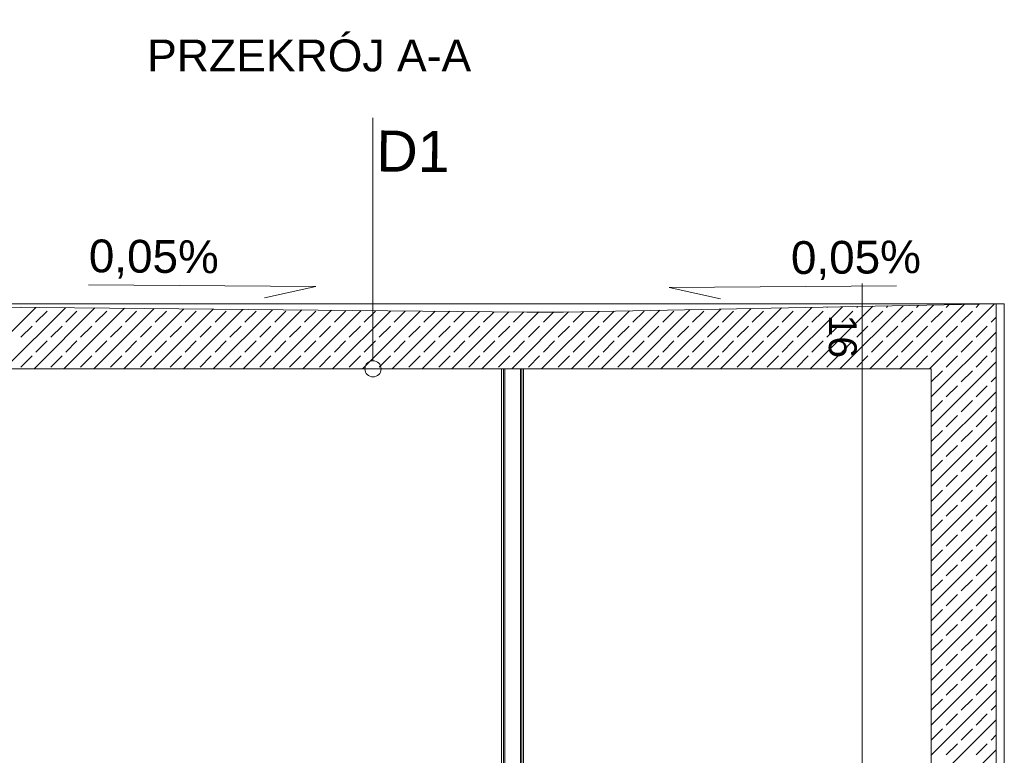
# Model space of a CAD drawing. Header units: metres. Extents: x 5507784 to 5508297, y 5948658 to 5948992.
# Tile 35 of 98: x 5507983.47 to 5507985.85, y 5948935.49 to 5948937.28. Entities that reach past the tile are written whole.
import ezdxf

# ---------------------------------------------------------------- set-up
doc = ezdxf.new("R2010")
doc.units = ezdxf.units.M
doc.layers.add('PDF_Konstrukcja - Ściany zew_Nr_pióra__107', color=7, linetype='CONTINUOUS', true_color=0xbfbfbf)
for name, color, linetype in [('PDF_Text', 5, 'CONTINUOUS'), ('PDF_Wymiarowanie - Ogólne', 5, 'CONTINUOUS'), ('PDF_ZWYKŁA_Nr_Pióra__1', 7, 'CONTINUOUS')]:
    doc.layers.add(name, color=color, linetype=linetype)
doc.styles.add('PDF Arial', font='arial.ttf')

msp = doc.modelspace()

# ---------------------------------------------------------------- linework, layer by layer
at = {"layer": 'PDF_Konstrukcja - Ściany zew_Nr_pióra__107', "lineweight": 0}
for points in [[(5507983.5053, 5948936.5772), (5507983.3564, 5948936.4283)], [(5507983.577, 5948936.5765), (5507983.4287, 5948936.4283)], [(5507983.4694, 5948936.5775), (5507983.4693, 5948936.5774)], [(5507983.6487, 5948936.5759), (5507983.5011, 5948936.4283)], [(5507983.7204, 5948936.5752), (5507983.5735, 5948936.4283)], [(5507983.7921, 5948936.5745), (5507983.6459, 5948936.4283)], [(5507983.8638, 5948936.5739), (5507983.7183, 5948936.4283)], [(5507983.9356, 5948936.5732), (5507983.7907, 5948936.4283)], [(5507984.0073, 5948936.5725), (5507983.863, 5948936.4283)], [(5507985.1661, 5948936.5732), (5507985.0211, 5948936.4283)], [(5507985.2399, 5948936.5746), (5507985.0935, 5948936.4283)], [(5507985.3136, 5948936.576), (5507985.1659, 5948936.4283)], [(5507985.3874, 5948936.5774), (5507985.2383, 5948936.4283)], [(5507985.4612, 5948936.5788), (5507985.3107, 5948936.4283)], [(5507985.5349, 5948936.5802), (5507985.383, 5948936.4283)], [(5507985.4243, 5948936.5781), (5507985.4236, 5948936.5774)], [(5507985.6087, 5948936.5815), (5507985.4554, 5948936.4283)], [(5507985.498, 5948936.5795), (5507985.496, 5948936.5774)], [(5507985.6825, 5948936.5829), (5507985.5278, 5948936.4283)], [(5507985.5718, 5948936.5809), (5507985.5683, 5948936.5774)], [(5507985.7562, 5948936.5843), (5507985.6002, 5948936.4283)], [(5507985.6456, 5948936.5822), (5507985.6407, 5948936.5774)], [(5507985.83, 5948936.5857), (5507985.6726, 5948936.4283)], [(5507985.7193, 5948936.5836), (5507985.7131, 5948936.5774)], [(5507985.7931, 5948936.585), (5507985.7855, 5948936.5774)], [(5507983.5326, 5948936.5683), (5507983.5055, 5948936.5412)], [(5507983.605, 5948936.5683), (5507983.5778, 5948936.5412)], [(5507983.6774, 5948936.5683), (5507983.6502, 5948936.5412)], [(5507983.7498, 5948936.5683), (5507983.7226, 5948936.5412)], [(5507983.8221, 5948936.5683), (5507983.795, 5948936.5412)], [(5507983.8945, 5948936.5683), (5507983.8674, 5948936.5412)], [(5507984.079, 5948936.5718), (5507983.9354, 5948936.4283)], [(5507983.9669, 5948936.5683), (5507983.9398, 5948936.5412)], [(5507984.1507, 5948936.5712), (5507984.0078, 5948936.4283)], [(5507984.0393, 5948936.5683), (5507984.0121, 5948936.5412)], [(5507984.2224, 5948936.5705), (5507984.0802, 5948936.4283)], [(5507984.1117, 5948936.5683), (5507984.0845, 5948936.5412)], [(5507984.2941, 5948936.5698), (5507984.1526, 5948936.4283)], [(5507984.184, 5948936.5683), (5507984.1569, 5948936.5412)], [(5507984.3658, 5948936.5692), (5507984.2249, 5948936.4283)], [(5507984.2564, 5948936.5683), (5507984.2293, 5948936.5412)], [(5507984.4375, 5948936.5685), (5507984.2973, 5948936.4283)], [(5507984.3288, 5948936.5683), (5507984.3017, 5948936.5412)], [(5507984.5092, 5948936.5678), (5507984.3697, 5948936.4283)], [(5507984.4012, 5948936.5683), (5507984.374, 5948936.5412)], [(5507984.581, 5948936.5672), (5507984.4421, 5948936.4283)], [(5507984.4734, 5948936.5682), (5507984.4464, 5948936.5412)], [(5507984.6527, 5948936.5665), (5507984.5145, 5948936.4283)], [(5507984.5451, 5948936.5675), (5507984.5188, 5948936.5412)], [(5507984.7248, 5948936.5662), (5507984.5869, 5948936.4283)], [(5507984.6168, 5948936.5668), (5507984.5912, 5948936.5412)], [(5507984.7974, 5948936.5664), (5507984.6592, 5948936.4283)], [(5507984.6885, 5948936.5662), (5507984.6636, 5948936.5412)], [(5507984.871, 5948936.5677), (5507984.7316, 5948936.4283)], [(5507984.7611, 5948936.5663), (5507984.736, 5948936.5412)], [(5507984.9448, 5948936.5691), (5507984.804, 5948936.4283)], [(5507984.8341, 5948936.567), (5507984.8083, 5948936.5412)], [(5507985.0186, 5948936.5705), (5507984.8764, 5948936.4283)], [(5507984.9078, 5948936.5683), (5507984.8807, 5948936.5412)], [(5507985.0923, 5948936.5719), (5507984.9488, 5948936.4283)], [(5507984.9802, 5948936.5683), (5507984.9531, 5948936.5412)], [(5507985.0526, 5948936.5683), (5507985.0255, 5948936.5412)], [(5507985.125, 5948936.5683), (5507985.0978, 5948936.5412)], [(5507985.1974, 5948936.5683), (5507985.1702, 5948936.5412)], [(5507985.2698, 5948936.5683), (5507985.2426, 5948936.5412)], [(5507985.3421, 5948936.5683), (5507985.315, 5948936.5412)], [(5507985.4145, 5948936.5683), (5507985.3874, 5948936.5412)], [(5507985.4869, 5948936.5683), (5507985.4598, 5948936.5412)], [(5507985.5593, 5948936.5683), (5507985.5321, 5948936.5412)], [(5507985.6317, 5948936.5683), (5507985.6045, 5948936.5412)], [(5507985.704, 5948936.5683), (5507985.6769, 5948936.5412)], [(5507985.7764, 5948936.5683), (5507985.7493, 5948936.5412)], [(5507985.8342, 5948936.5537), (5507985.8217, 5948936.5412)], [(5507983.4964, 5948936.5322), (5507983.4693, 5948936.505)], [(5507983.5688, 5948936.5322), (5507983.5417, 5948936.505)], [(5507983.6412, 5948936.5322), (5507983.614, 5948936.505)], [(5507983.7136, 5948936.5322), (5507983.6864, 5948936.505)], [(5507983.786, 5948936.5322), (5507983.7588, 5948936.505)], [(5507983.8583, 5948936.5322), (5507983.8312, 5948936.505)], [(5507983.9307, 5948936.5322), (5507983.9036, 5948936.505)], [(5507984.0031, 5948936.5322), (5507983.976, 5948936.505)], [(5507984.0755, 5948936.5322), (5507984.0483, 5948936.505)], [(5507984.1478, 5948936.5322), (5507984.1207, 5948936.505)], [(5507984.2202, 5948936.5322), (5507984.1931, 5948936.505)], [(5507984.2926, 5948936.5322), (5507984.2655, 5948936.505)], [(5507984.365, 5948936.5322), (5507984.3378, 5948936.505)], [(5507984.4374, 5948936.5322), (5507984.4102, 5948936.505)], [(5507984.5098, 5948936.5322), (5507984.4826, 5948936.505)], [(5507984.5821, 5948936.5322), (5507984.555, 5948936.505)], [(5507984.6545, 5948936.5322), (5507984.6274, 5948936.505)], [(5507984.7269, 5948936.5322), (5507984.6998, 5948936.505)], [(5507984.7993, 5948936.5322), (5507984.7721, 5948936.505)], [(5507984.8717, 5948936.5322), (5507984.8445, 5948936.505)], [(5507984.944, 5948936.5322), (5507984.9169, 5948936.505)], [(5507985.0164, 5948936.5322), (5507984.9893, 5948936.505)], [(5507985.0888, 5948936.5322), (5507985.0617, 5948936.505)], [(5507985.1612, 5948936.5322), (5507985.134, 5948936.505)], [(5507985.2336, 5948936.5322), (5507985.2064, 5948936.505)], [(5507985.306, 5948936.5322), (5507985.2788, 5948936.505)], [(5507985.3783, 5948936.5322), (5507985.3512, 5948936.505)], [(5507985.4507, 5948936.5322), (5507985.4236, 5948936.505)], [(5507985.5231, 5948936.5322), (5507985.496, 5948936.505)], [(5507985.5955, 5948936.5322), (5507985.5683, 5948936.505)], [(5507985.6678, 5948936.5322), (5507985.6407, 5948936.505)], [(5507985.7402, 5948936.5322), (5507985.7131, 5948936.505)], [(5507985.8126, 5948936.5322), (5507985.7855, 5948936.505)], [(5507985.8342, 5948936.5175), (5507985.6767, 5948936.36)], [(5507983.5326, 5948936.496), (5507983.5055, 5948936.4688)], [(5507983.605, 5948936.496), (5507983.5778, 5948936.4688)], [(5507983.6774, 5948936.496), (5507983.6502, 5948936.4688)], [(5507983.7498, 5948936.496), (5507983.7226, 5948936.4688)], [(5507983.8221, 5948936.496), (5507983.795, 5948936.4688)], [(5507983.8945, 5948936.496), (5507983.8674, 5948936.4688)], [(5507983.9669, 5948936.496), (5507983.9398, 5948936.4688)], [(5507984.0393, 5948936.496), (5507984.0121, 5948936.4688)], [(5507984.1117, 5948936.496), (5507984.0845, 5948936.4688)], [(5507984.184, 5948936.496), (5507984.1569, 5948936.4688)], [(5507984.2564, 5948936.496), (5507984.2293, 5948936.4688)], [(5507984.3288, 5948936.496), (5507984.3017, 5948936.4688)], [(5507984.4012, 5948936.496), (5507984.374, 5948936.4688)], [(5507984.4736, 5948936.496), (5507984.4464, 5948936.4688)], [(5507984.546, 5948936.496), (5507984.5188, 5948936.4688)], [(5507984.6183, 5948936.496), (5507984.5912, 5948936.4688)], [(5507984.6907, 5948936.496), (5507984.6636, 5948936.4688)], [(5507984.7631, 5948936.496), (5507984.736, 5948936.4688)], [(5507984.8355, 5948936.496), (5507984.8083, 5948936.4688)], [(5507984.9078, 5948936.496), (5507984.8807, 5948936.4688)], [(5507984.9802, 5948936.496), (5507984.9531, 5948936.4688)], [(5507985.0526, 5948936.496), (5507985.0255, 5948936.4688)], [(5507985.125, 5948936.496), (5507985.0978, 5948936.4688)], [(5507985.1974, 5948936.496), (5507985.1702, 5948936.4688)], [(5507985.2698, 5948936.496), (5507985.2426, 5948936.4688)], [(5507985.3421, 5948936.496), (5507985.315, 5948936.4688)], [(5507985.4145, 5948936.496), (5507985.3874, 5948936.4688)], [(5507985.4869, 5948936.496), (5507985.4598, 5948936.4688)], [(5507985.5593, 5948936.496), (5507985.5321, 5948936.4688)], [(5507985.6317, 5948936.496), (5507985.6045, 5948936.4688)], [(5507985.704, 5948936.496), (5507985.6769, 5948936.4688)], [(5507985.7764, 5948936.496), (5507985.7493, 5948936.4688)], [(5507985.8342, 5948936.4813), (5507985.8217, 5948936.4688)], [(5507983.4964, 5948936.4598), (5507983.4693, 5948936.4326)], [(5507983.5688, 5948936.4598), (5507983.5417, 5948936.4326)], [(5507983.6412, 5948936.4598), (5507983.614, 5948936.4326)], [(5507983.7136, 5948936.4598), (5507983.6864, 5948936.4326)], [(5507983.786, 5948936.4598), (5507983.7588, 5948936.4326)], [(5507983.8583, 5948936.4598), (5507983.8312, 5948936.4326)], [(5507983.9307, 5948936.4598), (5507983.9036, 5948936.4326)], [(5507984.0031, 5948936.4598), (5507983.976, 5948936.4326)], [(5507984.0755, 5948936.4598), (5507984.0483, 5948936.4326)], [(5507984.1478, 5948936.4598), (5507984.1207, 5948936.4326)], [(5507984.2202, 5948936.4598), (5507984.1931, 5948936.4326)], [(5507984.2926, 5948936.4598), (5507984.2655, 5948936.4326)], [(5507984.365, 5948936.4598), (5507984.3378, 5948936.4326)], [(5507984.4374, 5948936.4598), (5507984.4102, 5948936.4326)], [(5507984.5098, 5948936.4598), (5507984.4826, 5948936.4326)], [(5507984.5821, 5948936.4598), (5507984.555, 5948936.4326)], [(5507984.6545, 5948936.4598), (5507984.6274, 5948936.4326)], [(5507984.7269, 5948936.4598), (5507984.6998, 5948936.4326)], [(5507984.7993, 5948936.4598), (5507984.7721, 5948936.4326)], [(5507984.8717, 5948936.4598), (5507984.8445, 5948936.4326)], [(5507984.944, 5948936.4598), (5507984.9169, 5948936.4326)], [(5507985.0164, 5948936.4598), (5507984.9893, 5948936.4326)], [(5507985.0888, 5948936.4598), (5507985.0617, 5948936.4326)], [(5507985.1612, 5948936.4598), (5507985.134, 5948936.4326)], [(5507985.2336, 5948936.4598), (5507985.2064, 5948936.4326)], [(5507985.306, 5948936.4598), (5507985.2788, 5948936.4326)], [(5507985.3783, 5948936.4598), (5507985.3512, 5948936.4326)], [(5507985.4507, 5948936.4598), (5507985.4236, 5948936.4326)], [(5507985.5231, 5948936.4598), (5507985.496, 5948936.4326)], [(5507985.5955, 5948936.4598), (5507985.5683, 5948936.4326)], [(5507985.6678, 5948936.4598), (5507985.6407, 5948936.4326)], [(5507985.7402, 5948936.4598), (5507985.7131, 5948936.4326)], [(5507985.8126, 5948936.4598), (5507985.7855, 5948936.4326)], [(5507985.8342, 5948936.4452), (5507985.6767, 5948936.2877)], [(5507985.704, 5948936.4236), (5507985.6769, 5948936.3964)], [(5507985.7764, 5948936.4236), (5507985.7493, 5948936.3964)], [(5507985.8342, 5948936.409), (5507985.8217, 5948936.3964)], [(5507985.7402, 5948936.3874), (5507985.7131, 5948936.3602)], [(5507985.8126, 5948936.3874), (5507985.7855, 5948936.3602)], [(5507985.8342, 5948936.3728), (5507985.6767, 5948936.2153)], [(5507985.704, 5948936.3512), (5507985.6769, 5948936.3241)], [(5507985.7764, 5948936.3512), (5507985.7493, 5948936.3241)], [(5507985.8342, 5948936.3366), (5507985.8217, 5948936.3241)], [(5507985.7402, 5948936.315), (5507985.7131, 5948936.2879)], [(5507985.8126, 5948936.315), (5507985.7855, 5948936.2879)], [(5507985.8342, 5948936.3004), (5507985.6767, 5948936.1429)], [(5507985.704, 5948936.2788), (5507985.6769, 5948936.2517)], [(5507985.7764, 5948936.2788), (5507985.7493, 5948936.2517)], [(5507985.8342, 5948936.2642), (5507985.8217, 5948936.2517)], [(5507985.7402, 5948936.2426), (5507985.7131, 5948936.2155)], [(5507985.8126, 5948936.2426), (5507985.7855, 5948936.2155)], [(5507985.8342, 5948936.228), (5507985.6767, 5948936.0705)], [(5507985.704, 5948936.2064), (5507985.6769, 5948936.1793)], [(5507985.7764, 5948936.2064), (5507985.7493, 5948936.1793)], [(5507985.8342, 5948936.1918), (5507985.8217, 5948936.1793)], [(5507985.7402, 5948936.1702), (5507985.7131, 5948936.1431)], [(5507985.8126, 5948936.1702), (5507985.7855, 5948936.1431)], [(5507985.8342, 5948936.1556), (5507985.6767, 5948935.9981)], [(5507985.704, 5948936.1341), (5507985.6769, 5948936.1069)], [(5507985.7764, 5948936.1341), (5507985.7493, 5948936.1069)], [(5507985.8342, 5948936.1194), (5507985.8217, 5948936.1069)], [(5507985.7402, 5948936.0979), (5507985.7131, 5948936.0707)], [(5507985.8126, 5948936.0979), (5507985.7855, 5948936.0707)], [(5507985.8342, 5948936.0832), (5507985.6767, 5948935.9258)], [(5507985.704, 5948936.0617), (5507985.6769, 5948936.0345)], [(5507985.7764, 5948936.0617), (5507985.7493, 5948936.0345)], [(5507985.8342, 5948936.0471), (5507985.8217, 5948936.0345)], [(5507985.7402, 5948936.0255), (5507985.7131, 5948935.9983)], [(5507985.8126, 5948936.0255), (5507985.7855, 5948935.9983)], [(5507985.8342, 5948936.0109), (5507985.6767, 5948935.8534)], [(5507985.704, 5948935.9893), (5507985.6769, 5948935.9622)], [(5507985.7764, 5948935.9893), (5507985.7493, 5948935.9622)], [(5507985.7402, 5948935.9531), (5507985.7131, 5948935.926)], [(5507985.8126, 5948935.9531), (5507985.7855, 5948935.926)], [(5507985.8342, 5948935.9747), (5507985.8217, 5948935.9622)], [(5507985.8342, 5948935.9385), (5507985.6767, 5948935.781)], [(5507985.704, 5948935.9169), (5507985.6769, 5948935.8898)], [(5507985.7764, 5948935.9169), (5507985.7493, 5948935.8898)], [(5507985.7402, 5948935.8807), (5507985.7131, 5948935.8536)], [(5507985.8126, 5948935.8807), (5507985.7855, 5948935.8536)], [(5507985.8342, 5948935.9023), (5507985.8217, 5948935.8898)], [(5507985.8342, 5948935.8661), (5507985.6767, 5948935.7086)], [(5507985.704, 5948935.8445), (5507985.6769, 5948935.8174)], [(5507985.7764, 5948935.8445), (5507985.7493, 5948935.8174)], [(5507985.7402, 5948935.8083), (5507985.7131, 5948935.7812)], [(5507985.8126, 5948935.8083), (5507985.7855, 5948935.7812)], [(5507985.8342, 5948935.8299), (5507985.8217, 5948935.8174)], [(5507985.8342, 5948935.7937), (5507985.6767, 5948935.6362)], [(5507985.704, 5948935.7721), (5507985.6769, 5948935.745)], [(5507985.7764, 5948935.7721), (5507985.7493, 5948935.745)], [(5507985.8342, 5948935.7575), (5507985.8217, 5948935.745)], [(5507985.8342, 5948935.7213), (5507985.6767, 5948935.5639)], [(5507985.7402, 5948935.736), (5507985.7131, 5948935.7088)], [(5507985.8126, 5948935.736), (5507985.7855, 5948935.7088)], [(5507985.704, 5948935.6998), (5507985.6769, 5948935.6726)], [(5507985.7764, 5948935.6998), (5507985.7493, 5948935.6726)], [(5507985.8342, 5948935.6851), (5507985.8217, 5948935.6726)], [(5507985.8342, 5948935.649), (5507985.6767, 5948935.4915)], [(5507985.7402, 5948935.6636), (5507985.7131, 5948935.6364)], [(5507985.8126, 5948935.6636), (5507985.7855, 5948935.6364)], [(5507985.704, 5948935.6274), (5507985.6769, 5948935.6002)], [(5507985.7764, 5948935.6274), (5507985.7493, 5948935.6002)], [(5507985.8342, 5948935.6128), (5507985.8217, 5948935.6002)], [(5507985.8342, 5948935.5766), (5507985.6767, 5948935.4191)], [(5507985.7402, 5948935.5912), (5507985.7131, 5948935.5641)], [(5507985.8126, 5948935.5912), (5507985.7855, 5948935.5641)], [(5507985.704, 5948935.555), (5507985.6769, 5948935.5279)], [(5507985.7764, 5948935.555), (5507985.7493, 5948935.5279)], [(5507985.8342, 5948935.5404), (5507985.8217, 5948935.5279)], [(5507985.8342, 5948935.5042), (5507985.6767, 5948935.3467)], [(5507985.7402, 5948935.5188), (5507985.7131, 5948935.4917)], [(5507985.8126, 5948935.5188), (5507985.7855, 5948935.4917)]]:
    msp.add_lwpolyline(points, dxfattribs=at)
at = {"layer": 'PDF_Wymiarowanie - Ogólne', "lineweight": 0}
for points in [[(5507985.5091, 5948933.7019), (5507985.5091, 5948933.7757), (5507985.5091, 5948933.9332), (5507985.5091, 5948933.9923), (5507985.5091, 5948936.4529), (5507985.5091, 5948936.5612), (5507985.5091, 5948936.635)], [(5507985.6014, 5948936.5858), (5507985.4168, 5948936.5858)], [(5507985.6014, 5948936.4283), (5507985.4168, 5948936.4283)]]:
    msp.add_lwpolyline(points, dxfattribs=at)
at = {"layer": 'PDF_ZWYKŁA_Nr_Pióra__1', "lineweight": 0}
for points in [[(5507984.3229, 5948936.448), (5507984.3229, 5948937.0373)], [(5507982.5665, 5948933.9578), (5507982.5665, 5948936.5858), (5507985.8539, 5948936.5858), (5507985.8539, 5948933.9578)], [(5507984.7846, 5948936.5661), (5507985.8342, 5948936.5858), (5507985.8342, 5948933.7511), (5507982.5861, 5948933.7511), (5507982.5861, 5948936.5858), (5507984.696, 5948936.5661)], [(5507984.688, 5948936.4283), (5507984.688, 5948933.9283), (5507984.6344, 5948933.9283), (5507984.6344, 5948936.4283)], [(5507984.6393, 5948933.9283), (5507984.6393, 5948936.4283)], [(5507984.6423, 5948933.9283), (5507984.6423, 5948936.4283)], [(5507984.6806, 5948933.9283), (5507984.6806, 5948936.4283)], [(5507984.6836, 5948933.9283), (5507984.6836, 5948936.4283)]]:
    msp.add_lwpolyline(points, dxfattribs=at)
at = {"layer": 'PDF_ZWYKŁA_Nr_Pióra__1', "color": 5, "lineweight": 0}
for points in [[(5507983.6333, 5948936.6323), (5507984.1847, 5948936.6279), (5507984.0599, 5948936.6005)], [(5507985.5926, 5948936.6299), (5507985.0412, 5948936.6255), (5507985.166, 5948936.598)]]:
    msp.add_lwpolyline(points, dxfattribs=at)
at = {"layer": 'PDF_ZWYKŁA_Nr_Pióra__1', "lineweight": 13}
msp.add_lwpolyline([(5507984.696, 5948936.5661), (5507984.7846, 5948936.5661)], dxfattribs=at)
at = {"layer": 'PDF_ZWYKŁA_Nr_Pióra__1', "lineweight": 0}
msp.add_lwpolyline([(5507985.6767, 5948936.4283), (5507985.6767, 5948933.9086), (5507982.7436, 5948933.9086), (5507982.7436, 5948936.4283)], close=True, dxfattribs=at)
msp.add_circle((5507984.3229, 5948936.4283), 0.0197, dxfattribs=at)
msp.add_circle((5507984.3229, 5948936.4283), 0.0197, dxfattribs=at)

# ---------------------------------------------------------------- texts
at = {"layer": 'PDF_Text', "insert": (5507983.7752, 5948937.1487), "char_height": 0.077299, "attachment_point": 7, "style": 'PDF Arial'}
msp.add_mtext('PRZEKRÓJ A-A', dxfattribs=at)
at = {"layer": 'PDF_Text', "color": 7, "insert": (5507984.3307, 5948936.9071), "char_height": 0.09947, "attachment_point": 7, "rotation": 359.5, "style": 'PDF Arial'}
msp.add_mtext('D1', dxfattribs=at)
at = {"layer": 'PDF_Text', "attachment_point": 7, "style": 'PDF Arial'}
for s, insert, char_height, rotation in [('0,05%', (5507983.6334, 5948936.6479), 0.07957, 359.5), ('0,05%', (5507985.3368, 5948936.6434), 0.07957, 0.4), ('16', (5507985.4274, 5948936.5596), 0.06764, 270)]:
    msp.add_mtext(s, dxfattribs=dict(at, insert=insert, char_height=char_height, rotation=rotation))

doc.saveas('drawing.dxf')
